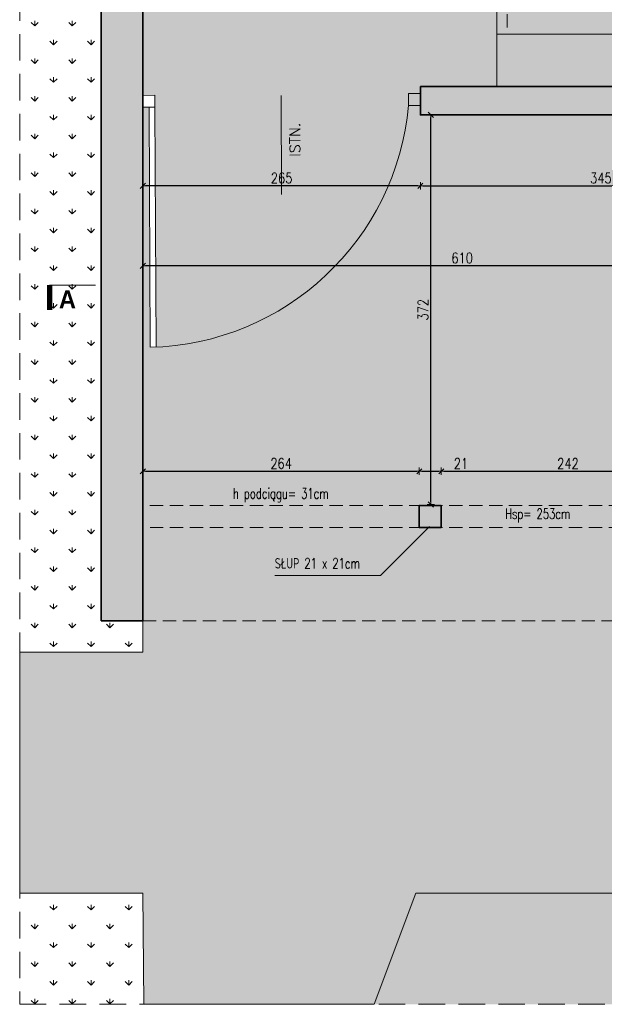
# Model space of a CAD drawing. Header units: millimetres. Extents: x 14400 to 93787, y -21104 to 39413.
# Tile 89 of 256: x 22490 to 23049, y 10363 to 11303. Entities that reach past the tile are written whole.
import ezdxf

# ---------------------------------------------------------------- set-up
doc = ezdxf.new("R2010")
doc.units = ezdxf.units.MM
doc.linetypes.add('HIDDEN', pattern=[9.525, 6.35, -3.175])
for name, color, linetype, lineweight in [('!MODUS_HATCH_ŚCIANA', 254, 'Continuous', 9), ('!MODUS_OPIS', 3, 'Continuous', 13), ('__MODUS_ŚCIANY', 2, 'Continuous', 35), ('_MODUS_NAW_ISTN.', 3, 'Continuous', 5), ('Drzwi', 1, 'Continuous', 15), ('Hatch', 4, 'Continuous', 5), ('Opis', 8, 'Continuous', 13), ('Trawa hatch 250', 83, 'Continuous', 9), ('Widok', 1, 'Continuous', 15), ('WYMIAROWANIE', 1, 'Continuous', 18)]:
    doc.layers.add(name, color=color, linetype=linetype, lineweight=lineweight)
doc.layers.add('ZAKRES OPRACOWANIA', color=7, linetype='HIDDEN', lineweight=20, true_color=0xff38ff)
doc.styles.add('ARCHETYP', font='romans.shx', dxfattribs={"height": 15})
doc.styles.add('STYLE10', font='arialbd.ttf')
doc.styles.add('TXT', font='simplex.shx', dxfattribs={"width": 0.8})
doc.dimstyles.new('DIM50', dxfattribs={"dimscale": 5, "dimtxt": 2, "dimasz": 0.5, "dimexe": 0, "dimexo": 0, "dimgap": 0.5, "dimtad": 1, "dimdec": 4, "dimrnd": 0.5, "dimdsep": 46, "dimtxsty": 'TXT', "dimblk1": 'TICK1', "dimblk2": 'TICK1', "dimsah": 1, "dimcen": 0, "dimse1": 1, "dimse2": 1, "dimclrd": 1, "dimclre": 7, "dimclrt": 9, "dimadec": 0, "dimazin": 0, "dimtfac": 1, "dimtdec": 4, "dimtmove": 2, "dimatfit": 3, "dimldrblk": 'TICK1', "dimfxl": 1, "dimtolj": 1, "dimarcsym": 0})

# ---------------------------------------------------------------- blocks, each defined once
blk = doc.blocks.new('TICK1')
at = {"color": 2}
blk.add_line((-1, -1), (1, 1), dxfattribs=at)
at = {"color": 0}
for p, q in [((0, 0), (-1, 0)), ((0, -1.4), (0, 1.4))]:
    blk.add_line(p, q, dxfattribs=at)
blk = doc.blocks.new('*D2')
at = {"layer": 'DEFPOINTS', "color": 0, "ltscale": 2, "transparency": 16777216}
for p in [(22872.9, 11318.01), (22872.9, 11239.18), (23637.9, 11239.18)]:
    blk.add_point(p, dxfattribs=at)
at = {"layer": 'WYMIAROWANIE', "color": 1, "lineweight": -2, "ltscale": 2, "transparency": 16777216}
blk.add_line((23635.4, 11318.01), (22875.4, 11318.01), dxfattribs=at)
at = {"layer": 'WYMIAROWANIE', "color": 1, "lineweight": -2, "ltscale": 2, "transparency": 16777216, "xscale": 2.5, "yscale": 2.5, "zscale": 2.5, "rotation": 180}
blk.add_blockref('TICK1', (22872.9, 11318.01), dxfattribs=at)
at = {"layer": 'WYMIAROWANIE', "color": 1, "lineweight": -2, "ltscale": 2, "transparency": 16777216, "xscale": 2.5, "yscale": 2.5, "zscale": 2.5}
blk.add_blockref('TICK1', (23637.9, 11318.01), dxfattribs=at)
at = {"layer": 'WYMIAROWANIE', "color": 9, "ltscale": 2, "transparency": 16777216, "insert": (23255.4, 11325.51), "char_height": 10, "attachment_point": 5, "style": 'TXT'}
blk.add_mtext('\\A1;765', dxfattribs=at)
blk = doc.blocks.new('*D3')
at = {"layer": 'DEFPOINTS', "color": 0, "ltscale": 2, "transparency": 16777216}
for p in [(22872.9, 11262.21), (22607.9, 11151.46), (22607.9, 11144.46)]:
    blk.add_point(p, dxfattribs=at)
at = {"layer": 'WYMIAROWANIE', "color": 1, "lineweight": -2, "ltscale": 2, "transparency": 16777216}
blk.add_line((22870.4, 11144.46), (22610.4, 11144.46), dxfattribs=at)
at = {"layer": 'WYMIAROWANIE', "color": 1, "lineweight": -2, "ltscale": 2, "transparency": 16777216, "xscale": 2.5, "yscale": 2.5, "zscale": 2.5, "rotation": 180}
blk.add_blockref('TICK1', (22607.9, 11144.46), dxfattribs=at)
at = {"layer": 'WYMIAROWANIE', "color": 1, "lineweight": -2, "ltscale": 2, "transparency": 16777216, "xscale": 2.5, "yscale": 2.5, "zscale": 2.5}
blk.add_blockref('TICK1', (22872.9, 11144.46), dxfattribs=at)
at = {"layer": 'WYMIAROWANIE', "color": 9, "ltscale": 2, "transparency": 16777216, "insert": (22740.4, 11151.96), "char_height": 10, "attachment_point": 5, "style": 'TXT'}
blk.add_mtext('\\A1;265', dxfattribs=at)
blk = doc.blocks.new('*D12')
at = {"layer": 'DEFPOINTS', "color": 0, "ltscale": 2, "transparency": 16777216}
for p in [(22871.9, 10871.83), (22607.9, 10839.18), (22871.9, 10839.18)]:
    blk.add_point(p, dxfattribs=at)
at = {"layer": 'WYMIAROWANIE', "color": 1, "lineweight": -2, "ltscale": 2, "transparency": 16777216}
blk.add_line((22610.4, 10871.83), (22869.4, 10871.83), dxfattribs=at)
at = {"layer": 'WYMIAROWANIE', "color": 1, "lineweight": -2, "ltscale": 2, "transparency": 16777216, "xscale": 2.5, "yscale": 2.5, "zscale": 2.5, "rotation": 180}
blk.add_blockref('TICK1', (22607.9, 10871.83), dxfattribs=at)
at = {"layer": 'WYMIAROWANIE', "color": 1, "lineweight": -2, "ltscale": 2, "transparency": 16777216, "xscale": 2.5, "yscale": 2.5, "zscale": 2.5}
blk.add_blockref('TICK1', (22871.9, 10871.83), dxfattribs=at)
at = {"layer": 'WYMIAROWANIE', "color": 9, "ltscale": 2, "transparency": 16777216, "insert": (22739.9, 10879.33), "char_height": 10, "attachment_point": 5, "style": 'TXT'}
blk.add_mtext('\\A1;264', dxfattribs=at)
blk = doc.blocks.new('*D13')
at = {"layer": 'DEFPOINTS', "color": 0, "ltscale": 2, "transparency": 16777216}
for p in [(22892.9, 10871.83), (22871.9, 10839.18), (22892.9, 10839.18)]:
    blk.add_point(p, dxfattribs=at)
at = {"layer": 'WYMIAROWANIE', "color": 1, "lineweight": -2, "ltscale": 2, "transparency": 16777216}
blk.add_line((22874.4, 10871.83), (22890.4, 10871.83), dxfattribs=at)
at = {"layer": 'WYMIAROWANIE', "color": 1, "lineweight": -2, "ltscale": 2, "transparency": 16777216, "xscale": 2.5, "yscale": 2.5, "zscale": 2.5, "rotation": 180}
blk.add_blockref('TICK1', (22871.9, 10871.83), dxfattribs=at)
at = {"layer": 'WYMIAROWANIE', "color": 1, "lineweight": -2, "ltscale": 2, "transparency": 16777216, "xscale": 2.5, "yscale": 2.5, "zscale": 2.5}
blk.add_blockref('TICK1', (22892.9, 10871.83), dxfattribs=at)
at = {"layer": 'WYMIAROWANIE', "color": 9, "ltscale": 2, "transparency": 16777216, "insert": (22911.74, 10879.33), "char_height": 10, "attachment_point": 5, "style": 'TXT'}
blk.add_mtext('\\A1;21', dxfattribs=at)
blk = doc.blocks.new('*D14')
at = {"layer": 'DEFPOINTS', "color": 0, "ltscale": 2, "transparency": 16777216}
for p in [(23134.9, 10924.66), (23134.9, 10871.83), (22892.9, 10839.18)]:
    blk.add_point(p, dxfattribs=at)
at = {"layer": 'WYMIAROWANIE', "color": 1, "lineweight": -2, "ltscale": 2, "transparency": 16777216}
blk.add_line((22895.4, 10871.83), (23132.4, 10871.83), dxfattribs=at)
at = {"layer": 'WYMIAROWANIE', "color": 1, "lineweight": -2, "ltscale": 2, "transparency": 16777216, "xscale": 2.5, "yscale": 2.5, "zscale": 2.5, "rotation": 180}
blk.add_blockref('TICK1', (22892.9, 10871.83), dxfattribs=at)
at = {"layer": 'WYMIAROWANIE', "color": 1, "lineweight": -2, "ltscale": 2, "transparency": 16777216, "xscale": 2.5, "yscale": 2.5, "zscale": 2.5}
blk.add_blockref('TICK1', (23134.9, 10871.83), dxfattribs=at)
at = {"layer": 'WYMIAROWANIE', "color": 9, "ltscale": 2, "transparency": 16777216, "insert": (23013.9, 10879.33), "char_height": 10, "attachment_point": 5, "style": 'TXT'}
blk.add_mtext('\\A1;242', dxfattribs=at)
blk = doc.blocks.new('*D15')
at = {"layer": 'DEFPOINTS', "color": 0, "ltscale": 2, "transparency": 16777216}
for p in [(23217.9, 11184.82), (22607.9, 11068.01), (22607.9, 11029.31)]:
    blk.add_point(p, dxfattribs=at)
at = {"layer": 'WYMIAROWANIE', "color": 1, "lineweight": -2, "ltscale": 2, "transparency": 16777216}
blk.add_line((23215.4, 11068.01), (22610.4, 11068.01), dxfattribs=at)
at = {"layer": 'WYMIAROWANIE', "color": 1, "lineweight": -2, "ltscale": 2, "transparency": 16777216, "xscale": 2.5, "yscale": 2.5, "zscale": 2.5, "rotation": 180}
blk.add_blockref('TICK1', (22607.9, 11068.01), dxfattribs=at)
at = {"layer": 'WYMIAROWANIE', "color": 1, "lineweight": -2, "ltscale": 2, "transparency": 16777216, "xscale": 2.5, "yscale": 2.5, "zscale": 2.5}
blk.add_blockref('TICK1', (23217.9, 11068.01), dxfattribs=at)
at = {"layer": 'WYMIAROWANIE', "color": 9, "ltscale": 2, "transparency": 16777216, "insert": (22912.9, 11075.51), "char_height": 10, "attachment_point": 5, "style": 'TXT'}
blk.add_mtext('\\A1;610', dxfattribs=at)
blk = doc.blocks.new('*D22')
at = {"layer": 'DEFPOINTS', "color": 0, "ltscale": 2, "transparency": 16777216}
for p in [(22882.96, 11212.18), (22892.9, 11212.18), (22892.9, 10840.18)]:
    blk.add_point(p, dxfattribs=at)
at = {"layer": 'WYMIAROWANIE', "color": 1, "lineweight": -2, "ltscale": 2, "transparency": 16777216}
blk.add_line((22882.96, 10842.68), (22882.96, 11209.68), dxfattribs=at)
at = {"layer": 'WYMIAROWANIE', "color": 1, "lineweight": -2, "ltscale": 2, "transparency": 16777216, "xscale": 2.5, "yscale": 2.5, "zscale": 2.5}
for p, rotation in [((22882.96, 11212.18), 90), ((22882.96, 10840.18), 270)]:
    blk.add_blockref('TICK1', p, dxfattribs=dict(at, rotation=rotation))
at = {"layer": 'WYMIAROWANIE', "color": 9, "ltscale": 2, "transparency": 16777216, "insert": (22875.46, 11026.18), "char_height": 10, "attachment_point": 5, "rotation": 90, "style": 'TXT'}
blk.add_mtext('\\A1;372', dxfattribs=at)
blk = doc.blocks.new('*D24')
at = {"layer": 'DEFPOINTS', "color": 0, "transparency": 16777216}
for p in [(22872.9, 11235.21), (23217.9, 11235.21), (23217.9, 11144.46)]:
    blk.add_point(p, dxfattribs=at)
at = {"layer": 'WYMIAROWANIE', "color": 1, "lineweight": -2, "transparency": 16777216}
blk.add_line((22875.4, 11144.46), (23215.4, 11144.46), dxfattribs=at)
at = {"layer": 'WYMIAROWANIE', "color": 1, "lineweight": -2, "transparency": 16777216, "xscale": 2.5, "yscale": 2.5, "zscale": 2.5, "rotation": 180}
blk.add_blockref('TICK1', (22872.9, 11144.46), dxfattribs=at)
at = {"layer": 'WYMIAROWANIE', "color": 1, "lineweight": -2, "transparency": 16777216, "xscale": 2.5, "yscale": 2.5, "zscale": 2.5}
blk.add_blockref('TICK1', (23217.9, 11144.46), dxfattribs=at)
at = {"layer": 'WYMIAROWANIE', "color": 9, "transparency": 16777216, "insert": (23045.4, 11151.96), "char_height": 10, "attachment_point": 5, "style": 'TXT'}
blk.add_mtext('\\A1;345', dxfattribs=at)
blk = doc.blocks.new('*D26')
at = {"layer": 'DEFPOINTS', "color": 0, "transparency": 16777216}
for p in [(22607.9, 11318.01), (22607.9, 11239.18), (22872.9, 11239.18)]:
    blk.add_point(p, dxfattribs=at)
at = {"layer": 'WYMIAROWANIE', "color": 1, "lineweight": -2, "transparency": 16777216}
blk.add_line((22870.4, 11318.01), (22610.4, 11318.01), dxfattribs=at)
at = {"layer": 'WYMIAROWANIE', "color": 1, "lineweight": -2, "transparency": 16777216, "xscale": 2.5, "yscale": 2.5, "zscale": 2.5, "rotation": 180}
blk.add_blockref('TICK1', (22607.9, 11318.01), dxfattribs=at)
at = {"layer": 'WYMIAROWANIE', "color": 1, "lineweight": -2, "transparency": 16777216, "xscale": 2.5, "yscale": 2.5, "zscale": 2.5}
blk.add_blockref('TICK1', (22872.9, 11318.01), dxfattribs=at)
at = {"layer": 'WYMIAROWANIE', "color": 9, "transparency": 16777216, "insert": (22740.4, 11325.51), "char_height": 10, "attachment_point": 5, "style": 'TXT'}
blk.add_mtext('\\A1;265', dxfattribs=at)

msp = doc.modelspace()

# ---------------------------------------------------------------- hatches: boundary and pattern name
at = {"layer": '!MODUS_HATCH_ŚCIANA', "ltscale": 2}
h = msp.add_hatch(color=256, dxfattribs=at)
h.dxf.hatch_style = 1
h.paths.add_polyline_path([(23247.90184, 10939.17611), (23217.90184, 10939.17611), (23217.90184, 10924.66309), (23217.90184, 10818.17611), (23247.90184, 10818.17611)])
h.paths.add_polyline_path([(23217.90184, 11239.17611), (22872.90184, 11239.17611), (22872.90184, 11231.47317), (22872.94782, 11221.29079), (22872.90184, 11221.29058), (22872.90184, 11212.17611), (23217.90184, 11212.17611)])
h.paths.add_polyline_path([(23247.90184, 11209.17611), (23607.90184, 11209.17611), (23607.90184, 11084.17611), (23639.40184, 11084.17611), (23639.40184, 11239.17611), (23217.90184, 11239.17611), (23217.90184, 11027.17611), (23247.90184, 11027.17611)])
h.paths.add_polyline_path([(23639.31267, 10846.17611), (23535.90184, 10846.17611), (23535.90184, 10818.17611), (23639.40183, 10818.18089)])
h.paths.add_polyline_path([(22607.90184, 11441.83077), (22567.90184, 11441.83077), (22567.90184, 10729.17611), (22607.90184, 10729.17611)])
h = msp.add_hatch(color=256, dxfattribs=at)
h.dxf.hatch_style = 1
h.paths.add_polyline_path([(22892.90184, 10839.17611), (22871.90184, 10839.17611), (22871.90184, 10818.17611), (22892.90184, 10818.17611)])
at = {"layer": 'Hatch', "ltscale": 2, "transparency": 33554559}
h = msp.add_hatch(dxfattribs=at)
h.set_pattern_fill('AR-CONC', color=4, scale=0.1)
h.set_pattern_definition([(50, (0, 172.989), (18.218467, -1.5939086), [1.905, -20.955]), (355, (0, 172.989), (-3.524342, 19.105685), [1.524, -16.764058]), (100.451445, (1.518, 172.856), (14.694125, 17.511775), [1.619001, -17.809024]), (46.1842, (0, 178.07), (27.107904, -4.204233), [2.8575, -31.4325]), (96.63556, (2.26, 177.72), (23.740413, 24.742612), [2.428502, -26.71356]), (351.18415, (0, 178.07), (23.740413, 24.742612), [2.285997, -25.145973]), (21, (2.54, 176.799), (15.161439, -10.22652), [1.905, -20.955]), (326, (2.54, 176.799), (6.180203, 18.418797), [1.524, -16.764]), (71.451445, (3.803, 175.947), (21.341642, 8.192277), [1.619001, -17.808994]), (37.5, (0, 172.989), (0.3088603, 8.4555039), [0, -16.5608, 0, -17.018, 0, -16.8275]), (7.5, (0, 172.989), (6.6819663, 10.0180575), [0, -9.7028, 0, -16.1798, 0, -6.4135]), (327.5, (-5.664, 172.989), (13.5590595, -0.5728744), [0, -6.35, 0, -19.812, 0, -26.289]), (317.5, (-8.204, 172.989), (14.812918, 2.542649), [0, -8.255, 0, -13.1572, 0, -18.669])])
h.paths.add_polyline_path([(23182.90184, 10784.44135), (23182.90184, 10918.32824), (23217.90184, 10918.32824), (23217.90184, 10924.66309), (23134.90184, 10924.66309), (23134.90184, 11047.66309), (23217.90184, 11047.66309), (23217.90184, 11212.17611), (22872.90184, 11212.17611), (22872.90184, 11239.17611), (22945.90184, 11239.17611), (22945.90184, 11289.17611), (23639.40184, 11289.17611), (23639.40184, 11094.17611), (23671.2048, 11094.17611), (23670.94642, 10774.92508)], flags=16)
h.paths.add_polyline_path([(22892.90184, 10819.17611), (22871.90184, 10819.17611), (22871.90184, 10840.17611), (22892.90184, 10840.17611)], flags=16)
h.paths.add_polyline_path([(22945.90184, 11441.83077), (22607.90184, 11441.83077), (22607.90184, 11230.82494), (22619.3207, 11230.87649), (22619.37224, 11219.46171), (22620.4527, 10990.77677), (22614.95502, 10990.27323), (22613.8723, 11219.43687), (22607.8777, 11219.40981), (22607.90184, 10699.17611), (22490.301, 10699.17611), (22490.301, 10469.17611), (22607.90184, 10469.17611), (22608.87009, 10362.89543), (22828.62954, 10362.89543), (22868.55493, 10469.17611), (23797.90184, 10469.17611), (23797.90184, 11289.17611), (23921.51832, 11301.15901), (23921.51832, 11421.15901), (23797.90184, 11409.17611), (22945.90184, 11409.17611)])
at = {"layer": 'Trawa hatch 250', "ltscale": 2}
h = msp.add_hatch(dxfattribs=at)
h.set_pattern_fill('GRASS', color=4)
h.paths.add_polyline_path([(22567.90184, 11441.83077), (22490.17893, 11441.83077), (22490.17893, 10699.17611), (22607.90184, 10699.17611), (22607.90184, 10729.17611), (22567.90184, 10729.17611)])
h.paths.add_polyline_path([(22517.98521, 11015.99702), (22508.96827, 11049.64873), (22517.98521, 11049.64873)], flags=16)
h.paths.add_polyline_path([(22536.75324, 11078.10611), (22531.27351, 11078.10611), (22531.27351, 11049.30611), (22536.75324, 11049.30611)], flags=16)
h = msp.add_hatch(dxfattribs=at)
h.set_pattern_fill('GRASS', color=256, scale=0.5)
h.paths.add_polyline_path([(23637.90184, 11289.17611), (22945.90184, 11289.17611), (22945.90184, 11239.17611), (23217.90184, 11239.17611), (23637.90184, 11239.17611)], flags=17)
h.paths.add_polyline_path([(23919.60984, 11300.97401), (23797.90184, 11289.17611), (23797.90184, 11239.17611), (23797.90184, 10469.17611), (22868.55493, 10469.17611), (22828.62954, 10362.89543), (23919.60984, 10362.89543)])
h.paths.add_polyline_path([(23919.60984, 11441.83077), (22955.90184, 11441.83077), (22955.90184, 11409.17611), (23797.90184, 11409.17611), (23919.60984, 11420.97401)])
h.paths.add_polyline_path([(23535.27579, 11253.58088), (23535.27579, 11274.77135), (23520.27579, 11274.77135), (23520.27579, 11253.58088)], flags=16)
h = msp.add_hatch(dxfattribs=at)
h.set_pattern_fill('GRASS', color=4)
h.paths.add_polyline_path([(22607.90184, 10469.17611), (22490.17893, 10469.17611), (22490.17893, 10362.89543), (22608.87009, 10362.89543)])

# ---------------------------------------------------------------- linework, layer by layer
at = {"layer": '!MODUS_OPIS', "const_width": 5}
msp.add_lwpolyline([(22518.71621, 11049.64873), (22518.71621, 11025.87071)], dxfattribs=at)
at = {"layer": '!MODUS_OPIS'}
msp.add_lwpolyline([(22518.71621, 11049.64873), (22562.46621, 11049.64873)], dxfattribs=at)
at = {"layer": '__MODUS_ŚCIANY'}
for points in [[(22567.90184, 10729.17611), (22607.90184, 10729.17611), (22607.90184, 11441.83077)], [(22567.90184, 10729.17611), (22567.90184, 11441.83077)], [(22872.90184, 11239.17611), (22872.90184, 11212.17611)]]:
    msp.add_lwpolyline(points, dxfattribs=at)
for points in [[(22872.90184, 11239.17611), (23217.90184, 11239.17611), (23217.90184, 11212.17611), (22872.90184, 11212.17611)], [(22892.90184, 10818.17611), (22871.90184, 10818.17611), (22871.90184, 10839.17611), (22892.90184, 10839.17611), (22892.90184, 10818.17611)]]:
    msp.add_lwpolyline(points, close=True, dxfattribs=at)
at = {"layer": '_MODUS_NAW_ISTN.', "color": 4, "ltscale": 2}
msp.add_lwpolyline([(22945.90184, 11441.83077), (22945.90184, 11409.17611), (23797.90184, 11409.17611), (23919.60984, 11421.15901), (23919.60984, 11301.15901), (23797.90184, 11289.17611), (23797.90184, 10469.17611), (22868.55493, 10469.17611), (22828.62954, 10362.89543), (22608.87009, 10362.89543), (22607.90184, 10469.17611), (22490.301, 10469.17611), (22490.301, 10699.17611), (22607.90184, 10699.17611), (22607.90184, 10699.17611), (22607.90184, 11239.17611), (22607.90184, 11441.83077)], dxfattribs=at)
at = {"layer": 'Drzwi', "transparency": 33554687}
for points in [[(22607.95338, 11219.41015), (22619.37224, 11219.46171), (22619.3207, 11230.87649), (22607.90184, 11230.82494)], [(22861.52896, 11221.23923), (22872.94782, 11221.29079), (22872.89628, 11232.70557), (22861.47742, 11232.65401)]]:
    msp.add_lwpolyline(points, close=True, dxfattribs=at)
at = {"layer": 'Drzwi'}
for points in [[(22740.01582, 11230.65749), (22740.21475, 11136.01702)], [(22614.95473, 10990.33418), (22613.8723, 11219.43687)], [(22620.45467, 10990.36016), (22619.37224, 11219.46171)]]:
    msp.add_lwpolyline(points, dxfattribs=at)
msp.add_arc((22608.95902, 11243.77573), 253.5734, 271.35494337, 354.90107309, dxfattribs=at)
at = {"layer": 'Opis'}
for points in [[(22881.62385, 10819.17611), (22834.72279, 10772.27505)], [(22733.83927, 10772.27505), (22834.72279, 10772.27505)]]:
    msp.add_lwpolyline(points, dxfattribs=at)
at = {"layer": 'Widok'}
for points in [[(22945.90184, 11441.83077), (22945.90184, 11239.17611)], [(22945.90184, 11289.17611), (23639.40184, 11289.17611), (23639.40184, 11239.17611)]]:
    msp.add_lwpolyline(points, dxfattribs=at)
at = {"layer": 'Widok', "linetype": 'HIDDEN', "ltscale": 2}
for points in [[(22955.90184, 11441.83077), (22955.90184, 11289.17611)], [(22607.90184, 10729.17611), (23637.90184, 10729.17611), (23687.90184, 10729.17611), (23687.90184, 11239.17611), (23687.90184, 11289.17611), (22955.90184, 11289.17611)], [(23217.90184, 10839.17611), (22607.90184, 10839.17611)], [(23217.90518, 10818.17613), (22607.90184, 10818.17611)]]:
    msp.add_lwpolyline(points, dxfattribs=at)
at = {"layer": 'ZAKRES OPRACOWANIA', "color": 6, "ltscale": 4}
msp.add_lwpolyline([(22490.17893, 10362.89543), (23919.60984, 10362.89543), (23919.60984, 11441.83077), (22490.17893, 11441.83077)], close=True, dxfattribs=at)

# ---------------------------------------------------------------- texts
at = {"layer": '!MODUS_OPIS', "style": 'STYLE10', "width": 0.95}
msp.add_text('A', height=17, rotation=359.99998992, dxfattribs=at).set_placement((22527.61828, 11027.53922))
at = {"layer": 'Drzwi', "color": 8, "style": 'ARCHETYP'}
msp.add_text('ISTN.', height=10, rotation=90.31815678, dxfattribs=at).set_placement((22758.12043, 11172.19271))
at = {"layer": 'Opis', "style": 'ARCHETYP', "width": 0.7}
for s, rotation, p in [('h podciągu= 31cm', 0.00000004, (22693.8903, 10845.68005)), ('Hsp= 253cm', 0.00000004, (22953.81964, 10826.32501)), ('SŁUP 21 x 21cm', 359.99999996, (22733.83927, 10778.97588))]:
    msp.add_text(s, height=10, rotation=rotation, dxfattribs=at).set_placement(p)

# ---------------------------------------------------------------- dimensions: what is measured, and where the dimension line sits
at = {"layer": 'WYMIAROWANIE'}
for base, p1, p2, picture, middle in [((22607.90184, 11318.01253), (22872.90184, 11239.17611), (22607.90184, 11239.17611), '*D26', (22740.40184, 11325.51253)), ((23217.90184, 11144.459), (22872.90184, 11235.21288), (23217.90184, 11235.21288), '*D24', (23045.40184, 11151.959))]:
    dim = msp.add_linear_dim(base=base, p1=p1, p2=p2, dimstyle='DIM50', dxfattribs=at)
    dim.commit()
    dim.dimension.update_dxf_attribs({"geometry": picture, "text_midpoint": middle})
at = {"layer": 'WYMIAROWANIE', "ltscale": 2}
for base, p1, p2, picture, middle in [((22872.90184, 11318.01253), (23637.90184, 11239.17611), (22872.90184, 11239.17611), '*D2', (23255.40184, 11325.51253)), ((22607.90184, 11144.459), (22872.90184, 11262.21288), (22607.90184, 11151.459), '*D3', (22740.40184, 11151.959)), ((22607.90184, 11068.01352), (23217.90184, 11184.82422), (22607.90184, 11029.31056), '*D15', (22912.90184, 11075.51352)), ((23134.90184, 10871.83363), (22892.90184, 10839.17611), (23134.90184, 10924.66309), '*D14', (23013.90184, 10879.33363)), ((22871.90184, 10871.83363), (22607.90184, 10839.17611), (22871.90184, 10839.17611), '*D12', (22739.90184, 10879.33363))]:
    dim = msp.add_linear_dim(base=base, p1=p1, p2=p2, dimstyle='DIM50', dxfattribs=at)
    dim.commit()
    dim.dimension.update_dxf_attribs({"geometry": picture, "text_midpoint": middle})
dim = msp.add_linear_dim(base=(22882.95513, 11212.17611), p1=(22892.90184, 10840.17611), p2=(22892.90184, 11212.17611), angle=90, dimstyle='DIM50', dxfattribs=at)
dim.commit()
dim.dimension.update_dxf_attribs({"geometry": '*D22', "text_midpoint": (22875.45513, 11026.17611)})
dim = msp.add_linear_dim(base=(22892.90184, 10871.83363), p1=(22871.90184, 10839.17611), p2=(22892.90184, 10839.17611), dimstyle='DIM50', dxfattribs=at)
dim.commit()
dim.dimension.update_dxf_attribs({"geometry": '*D13', "text_midpoint": (22911.74385, 10879.33363), "dimtype": 160})

doc.saveas('drawing.dxf')
